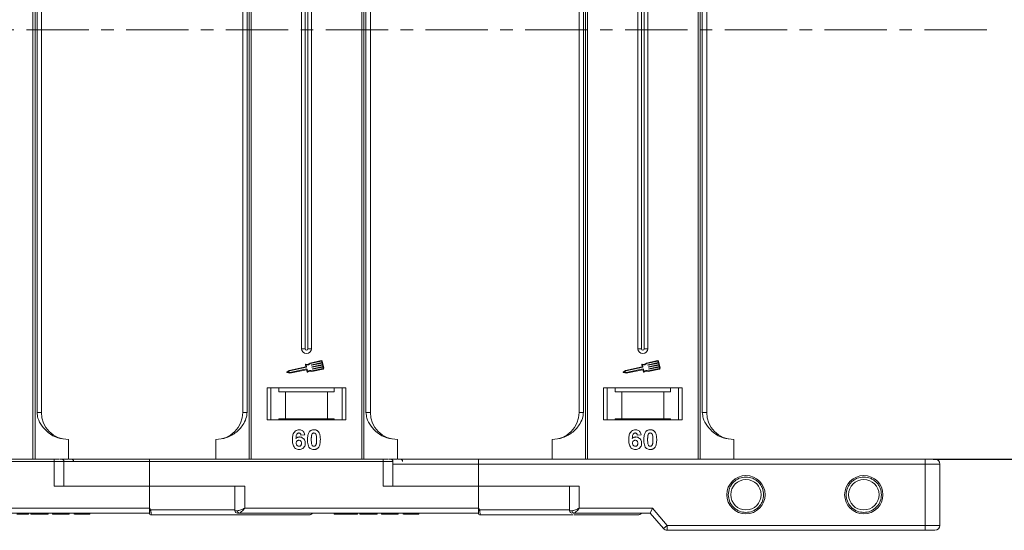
# Model space of a CAD drawing. Header units: millimetres. Extents: x -855 to 619, y 109 to 1142.
# Tile 29 of 74: x 247 to 448, y 341 to 445. Entities that reach past the tile are written whole.
import ezdxf

# ---------------------------------------------------------------- set-up
doc = ezdxf.new("R2010")
doc.units = ezdxf.units.MM
doc.linetypes.add('CENTERX2', pattern=[20.32, 12.7, -2.54, 2.54, -2.54])
doc.styles.get("Standard").update_dxf_attribs({"font": '仿宋_GB2312.ttf', "width": 0.8})
doc.dimstyles.new('副本 ISO-45.1', dxfattribs={"dimtxt": 10, "dimasz": 9, "dimexe": 6.5, "dimexo": 0.625, "dimgap": 2.5, "dimtad": 1, "dimdsep": 46, "dimtxsty": 'Standard', "dimcen": 2.5, "dimadec": 0, "dimazin": 0, "dimtfac": 1, "dimtmove": 0, "dimatfit": 3, "dimfxl": 0, "dimarcsym": 0})

# ---------------------------------------------------------------- blocks, each defined once
blk = doc.blocks.new('*D3062')
at = {"color": 0, "lineweight": -2}
for p, q in [((433.1, 530.1), (486.59, 530.1)), ((480.09, 364.1), (480.09, 521.1)), ((433.1, 355.1), (486.59, 355.1))]:
    blk.add_line(p, q, dxfattribs=at)
at = {"color": 0, "lineweight": 9}
for points in [[(478.59, 521.1), (481.59, 521.1), (480.09, 530.1)], [(478.59, 364.1), (481.59, 364.1), (480.09, 355.1)]]:
    blk.add_solid(points, dxfattribs=at)
at = {"layer": 'Defpoints', "color": 0, "lineweight": 9}
for p in [(432.48, 530.1), (480.09, 530.1), (432.48, 355.1)]:
    blk.add_point(p, dxfattribs=at)
at = {"color": 0, "lineweight": 9, "insert": (472.59, 442.6), "char_height": 10, "attachment_point": 5, "rotation": 90}
blk.add_mtext('175', dxfattribs=at)

msp = doc.modelspace()

# ---------------------------------------------------------------- linework, layer by layer
at = {"color": 7, "linetype": 'Continuous', "lineweight": 15}
for p, q in [((249.768, 530.098), (249.768, 442.598)), ((250.187, 442.598), (250.187, 530.098)), ((293.773, 530.098), (293.773, 442.598)), ((294.192, 442.598), (294.192, 530.098)), ((316.768, 530.098), (316.768, 442.598)), ((317.187, 442.598), (317.187, 530.098)), ((362.273, 530.098), (362.273, 442.598)), ((362.692, 442.598), (362.692, 530.098)), ((385.268, 530.098), (385.268, 442.598)), ((385.687, 442.598), (385.687, 530.098)), ((250.594, 520.598), (250.594, 442.598)), ((251.48, 442.598), (251.48, 520.598)), ((292.48, 520.598), (292.48, 442.598)), ((293.365, 442.598), (293.365, 520.598)), ((317.594, 520.598), (317.594, 442.598)), ((318.48, 442.598), (318.48, 520.598)), ((360.98, 520.598), (360.98, 442.598)), ((361.865, 442.598), (361.865, 520.598)), ((386.094, 520.598), (386.094, 442.598)), ((386.98, 442.598), (386.98, 520.598)), ((304.48, 507.598), (304.48, 442.598)), ((305.195, 507.598), (305.195, 442.598)), ((305.765, 442.598), (305.765, 507.598)), ((306.48, 442.598), (306.48, 507.598)), ((372.98, 507.598), (372.98, 442.598)), ((373.695, 507.598), (373.695, 442.598)), ((374.265, 442.598), (374.265, 507.598)), ((374.98, 442.598), (374.98, 507.598)), ((249.768, 442.598), (249.768, 355.098)), ((250.187, 355.098), (250.187, 442.598)), ((250.594, 442.598), (250.594, 364.598)), ((251.48, 364.598), (251.48, 442.598)), ((292.48, 442.598), (292.48, 364.598)), ((293.365, 364.598), (293.365, 442.598)), ((293.773, 442.598), (293.773, 355.098)), ((294.192, 355.098), (294.192, 442.598)), ((304.48, 442.598), (304.48, 377.598)), ((305.195, 442.598), (305.195, 377.598)), ((305.765, 377.598), (305.765, 442.598)), ((306.48, 377.598), (306.48, 442.598)), ((316.768, 442.598), (316.768, 355.098)), ((317.187, 355.098), (317.187, 442.598)), ((317.594, 442.598), (317.594, 364.598)), ((318.48, 364.598), (318.48, 442.598)), ((360.98, 442.598), (360.98, 364.598)), ((361.865, 364.598), (361.865, 442.598)), ((362.273, 442.598), (362.273, 355.098)), ((362.692, 355.098), (362.692, 442.598)), ((372.98, 442.598), (372.98, 377.598)), ((373.695, 442.598), (373.695, 377.598)), ((374.265, 377.598), (374.265, 442.598)), ((374.98, 377.598), (374.98, 442.598)), ((385.268, 442.598), (385.268, 355.098)), ((385.687, 355.098), (385.687, 442.598)), ((386.094, 442.598), (386.094, 364.598)), ((386.98, 364.598), (386.98, 442.598)), ((305.195, 377.598), (304.48, 377.598)), ((306.48, 377.598), (305.765, 377.598)), ((373.695, 377.598), (372.98, 377.598)), ((374.98, 377.598), (374.265, 377.598)), ((308.476, 375.164), (306.198, 374.683)), ((308.501, 375.05), (306.258, 374.576)), ((308.619, 374.774), (308.57, 375.004)), ((308.976, 373.65), (308.685, 375.029)), ((376.976, 375.164), (374.698, 374.683)), ((377.001, 375.05), (374.758, 374.576)), ((377.119, 374.774), (377.07, 375.004)), ((377.476, 373.65), (377.185, 375.029)), ((301.971, 373.19), (301.469, 372.839)), ((302.019, 373.08), (301.649, 372.822)), ((305.369, 373.908), (301.971, 373.19)), ((305.48, 373.811), (302.019, 373.08)), ((302.091, 372.735), (305.553, 373.466)), ((302.092, 372.615), (305.462, 373.327)), ((305.275, 374.352), (305.369, 373.908)), ((305.409, 374.29), (305.503, 373.846)), ((305.497, 373.305), (305.585, 372.889)), ((305.587, 373.444), (305.681, 373)), ((306.526, 374.242), (306.513, 374.3)), ((306.536, 374.334), (308.619, 374.774)), ((308.643, 374.66), (306.56, 374.22)), ((306.562, 372.959), (308.84, 373.441)), ((306.573, 373.082), (308.816, 373.556)), ((306.611, 373.84), (306.598, 373.897)), ((306.621, 373.932), (308.704, 374.372)), ((308.728, 374.257), (306.645, 373.817)), ((306.696, 373.438), (306.683, 373.495)), ((306.706, 373.53), (308.789, 373.97)), ((308.813, 373.855), (306.73, 373.415)), ((308.704, 374.372), (308.643, 374.66)), ((308.789, 373.97), (308.728, 374.257)), ((308.861, 373.625), (308.813, 373.855)), ((370.471, 373.19), (369.969, 372.839)), ((370.519, 373.08), (370.149, 372.822)), ((373.869, 373.908), (370.471, 373.19)), ((373.98, 373.811), (370.519, 373.08)), ((370.591, 372.735), (374.053, 373.466)), ((370.592, 372.615), (373.962, 373.327)), ((373.775, 374.352), (373.869, 373.908)), ((373.909, 374.29), (374.003, 373.846)), ((373.997, 373.305), (374.085, 372.889)), ((374.087, 373.444), (374.181, 373)), ((375.026, 374.242), (375.013, 374.3)), ((375.036, 374.334), (377.119, 374.774)), ((377.143, 374.66), (375.06, 374.22)), ((375.062, 372.959), (377.34, 373.441)), ((375.073, 373.082), (377.316, 373.556)), ((375.111, 373.84), (375.098, 373.897)), ((375.121, 373.932), (377.204, 374.372)), ((377.228, 374.257), (375.145, 373.817)), ((375.196, 373.438), (375.183, 373.495)), ((375.206, 373.53), (377.289, 373.97)), ((377.313, 373.855), (375.23, 373.415)), ((377.204, 374.372), (377.143, 374.66)), ((377.289, 373.97), (377.228, 374.257)), ((377.361, 373.625), (377.313, 373.855)), ((301.491, 372.733), (302.092, 372.615)), ((301.649, 372.822), (302.091, 372.735)), ((369.991, 372.733), (370.592, 372.615)), ((370.149, 372.822), (370.591, 372.735)), ((313.48, 369.598), (297.48, 369.598)), ((297.48, 369.598), (297.48, 363.098)), ((298.23, 363.098), (298.23, 369.598)), ((299.866, 369.598), (299.866, 368.798)), ((311.093, 368.798), (311.093, 369.598)), ((312.73, 369.598), (312.73, 363.098)), ((313.48, 363.098), (313.48, 369.598)), ((381.98, 369.598), (365.98, 369.598)), ((365.98, 369.598), (365.98, 363.098)), ((366.73, 369.598), (366.73, 363.098)), ((368.366, 368.798), (368.366, 369.598)), ((379.593, 369.598), (379.593, 368.798)), ((381.23, 363.098), (381.23, 369.598)), ((381.98, 363.098), (381.98, 369.598)), ((299.866, 368.798), (301.23, 368.798)), ((301.23, 368.798), (301.23, 363.298)), ((301.23, 368.798), (309.73, 368.798)), ((309.73, 363.298), (309.73, 368.798)), ((309.73, 368.798), (311.093, 368.798)), ((369.73, 368.798), (368.366, 368.798)), ((369.73, 363.298), (369.73, 368.798)), ((378.23, 368.798), (369.73, 368.798)), ((378.23, 368.798), (378.23, 363.298)), ((379.593, 368.798), (378.23, 368.798)), ((250.594, 364.598), (251.48, 364.598)), ((292.48, 364.598), (293.365, 364.598)), ((297.48, 363.098), (313.48, 363.098)), ((301.23, 363.298), (299.866, 363.298)), ((299.866, 363.098), (299.866, 363.298)), ((301.23, 363.298), (309.73, 363.298)), ((311.093, 363.298), (309.73, 363.298)), ((311.093, 363.298), (311.093, 363.098)), ((317.594, 364.598), (318.48, 364.598)), ((360.98, 364.598), (361.865, 364.598)), ((365.98, 363.098), (381.98, 363.098)), ((368.366, 363.298), (369.73, 363.298)), ((368.366, 363.098), (368.366, 363.298)), ((369.73, 363.298), (378.23, 363.298)), ((378.23, 363.298), (379.593, 363.298)), ((379.593, 363.298), (379.593, 363.098)), ((386.094, 364.598), (386.98, 364.598)), ((256.98, 359.098), (256.98, 355.098)), ((286.98, 355.098), (286.98, 359.098)), ((305.121, 360.054), (304.352, 359.97)), ((323.98, 359.098), (323.98, 355.098)), ((355.48, 355.098), (355.48, 359.098)), ((373.621, 360.054), (372.852, 359.97)), ((392.48, 359.098), (392.48, 355.098)), ((254.068, 355.098), (206.48, 355.098)), ((254.068, 354.598), (254.068, 355.098)), ((255.206, 355.098), (256.98, 355.098)), ((273.48, 354.598), (273.48, 355.098)), ((321.068, 355.098), (273.48, 355.098)), ((321.068, 354.598), (321.068, 355.098)), ((322.206, 355.098), (323.98, 355.098)), ((340.48, 355.098), (340.48, 354.098)), ((340.48, 355.098), (431.48, 355.098)), ((431.48, 354.098), (431.48, 355.098)), ((206.48, 354.598), (254.068, 354.598)), ((254.068, 354.598), (254.068, 349.598)), ((254.068, 354.598), (256.068, 354.598)), ((256.068, 349.598), (256.068, 354.598)), ((256.068, 354.598), (273.48, 354.598)), ((273.48, 349.598), (273.48, 354.598)), ((273.48, 354.598), (321.068, 354.598)), ((321.068, 354.598), (321.068, 349.598)), ((321.068, 354.598), (323.068, 354.598)), ((323.068, 349.598), (323.068, 354.598)), ((323.068, 354.098), (340.48, 354.098)), ((340.48, 349.598), (340.48, 354.098)), ((340.48, 354.098), (431.48, 354.098)), ((431.48, 354.098), (431.48, 341.598)), ((431.48, 354.098), (434.48, 354.098)), ((434.48, 341.598), (434.48, 354.098)), ((254.068, 349.598), (273.48, 349.598)), ((273.48, 349.598), (273.48, 345.098)), ((292.892, 349.598), (273.48, 349.598)), ((290.892, 349.598), (290.892, 344.598)), ((292.892, 345.098), (292.892, 349.598)), ((321.068, 349.598), (340.48, 349.598)), ((361.043, 349.598), (340.48, 349.598)), ((340.48, 349.598), (340.48, 345.098)), ((359.043, 349.598), (359.043, 344.598)), ((361.043, 345.098), (361.043, 349.598)), ((273.48, 345.098), (225.892, 345.098)), ((273.48, 345.098), (273.714, 344.748)), ((340.48, 345.098), (292.892, 345.098)), ((340.48, 345.098), (340.714, 344.748)), ((375.94, 345.098), (361.043, 345.098)), ((375.48, 344.098), (375.94, 345.098)), ((378.94, 341.598), (375.94, 345.098)), ((224.774, 344.098), (273.48, 344.098)), ((248.852, 344.098), (248.852, 343.898)), ((249.364, 343.898), (249.364, 344.098)), ((249.364, 343.898), (252.89, 343.898)), ((252.89, 344.098), (252.89, 343.898)), ((253.723, 344.098), (253.723, 343.898)), ((253.723, 343.898), (254.044, 343.898)), ((254.044, 344.098), (254.044, 343.898)), ((254.044, 343.898), (256.159, 343.898)), ((256.159, 343.898), (256.159, 344.098)), ((256.159, 343.898), (257.121, 343.898)), ((257.121, 344.098), (257.121, 343.898)), ((258.147, 344.098), (258.147, 343.898)), ((258.256, 344.098), (258.256, 343.898)), ((259.807, 344.098), (259.807, 343.898)), ((261.352, 344.098), (261.352, 343.898)), ((273.714, 344.748), (290.892, 344.748)), ((273.83, 343.748), (273.83, 343.748)), ((290.892, 344.598), (291.401, 344.598)), ((291.774, 344.098), (340.48, 344.098)), ((311.108, 344.098), (311.108, 343.898)), ((313.473, 343.898), (313.473, 344.098)), ((315.852, 344.098), (315.852, 343.898)), ((316.364, 343.898), (316.364, 344.098)), ((316.364, 343.898), (319.89, 343.898)), ((319.89, 344.098), (319.89, 343.898)), ((320.723, 344.098), (320.723, 343.898)), ((320.723, 343.898), (321.044, 343.898)), ((321.044, 344.098), (321.044, 343.898)), ((321.044, 343.898), (323.159, 343.898)), ((323.159, 343.898), (323.159, 344.098)), ((323.159, 343.898), (324.121, 343.898)), ((324.121, 344.098), (324.121, 343.898)), ((325.147, 344.098), (325.147, 343.898)), ((325.256, 344.098), (325.256, 343.898)), ((326.807, 344.098), (326.807, 343.898)), ((328.352, 344.098), (328.352, 343.898)), ((340.714, 344.748), (359.043, 344.748)), ((340.83, 343.748), (340.83, 343.748)), ((359.552, 344.598), (359.043, 344.598)), ((359.713, 344.098), (359.925, 344.098)), ((359.925, 344.098), (375.48, 344.098)), ((375.48, 344.098), (378.181, 340.947)), ((378.181, 340.947), (378.94, 341.598)), ((431.48, 341.598), (378.94, 341.598)), ((378.94, 341.598), (378.94, 340.598)), ((431.48, 341.598), (434.48, 341.598)), ((431.48, 340.598), (431.48, 341.598)), ((378.94, 340.598), (431.48, 340.598))]:
    msp.add_line(p, q, dxfattribs=at)
at = {"color": 1, "linetype": 'CENTERX2', "lineweight": 13}
msp.add_line((444.01, 442.598), (-394.073, 442.598), dxfattribs=at)
at = {"color": 7, "linetype": 'Continuous', "lineweight": 15}
for centre, radius in [((394.98, 347.848), 3.9), ((394.98, 347.848), 3.1), ((418.98, 347.848), 3.9), ((418.98, 347.848), 3.1)]:
    msp.add_circle(centre, radius, dxfattribs=at)
for centre, radius, start, end in [((305.48, 377.598), 1, 180, 0), ((305.48, 377.598), 0.285, 180, 0), ((373.98, 377.598), 1, 180, 0), ((373.98, 377.598), 0.285, 180, 0), ((308.513, 374.992), 0.176, 11.9297, 101.9297), ((308.513, 374.992), 0.0587, 11.9297, 101.9297), ((377.013, 374.992), 0.176, 11.9297, 101.9297), ((377.013, 374.992), 0.0587, 11.9297, 101.9297), ((305.333, 374.365), 0.0587, 76.41469, 191.9297), ((305.552, 375.27), 0.873, 256.41469, 317.74736), ((305.552, 375.27), 0.99, 261.69305, 315.48899), ((305.468, 373.299), 0.0294, 11.9297, 101.9297), ((305.474, 373.84), 0.0294, 281.9297, 11.9297), ((305.559, 373.438), 0.0294, 11.9297, 101.9297), ((306.208, 372.161), 0.873, 66.11204, 127.44471), ((306.208, 372.161), 0.99, 68.37041, 122.16635), ((306.542, 374.306), 0.0294, 101.9297, 191.9297), ((306.554, 374.248), 0.0294, 191.9297, 281.9297), ((306.627, 373.904), 0.0294, 101.9297, 191.9297), ((306.639, 373.846), 0.0294, 191.9297, 281.9297), ((306.712, 373.501), 0.0294, 101.9297, 191.9297), ((306.724, 373.444), 0.0294, 191.9297, 281.9297), ((308.804, 373.613), 0.0587, 281.9297, 11.9297), ((308.804, 373.613), 0.176, 281.9297, 11.9297), ((373.833, 374.365), 0.0587, 76.41469, 191.9297), ((374.052, 375.27), 0.873, 256.41469, 317.74736), ((374.052, 375.27), 0.99, 261.69305, 315.48899), ((373.968, 373.299), 0.0294, 11.9297, 101.9297), ((373.974, 373.84), 0.0294, 281.9297, 11.9297), ((374.059, 373.438), 0.0294, 11.9297, 101.9297), ((374.708, 372.161), 0.873, 66.11204, 127.44471), ((374.708, 372.161), 0.99, 68.37041, 122.16635), ((375.042, 374.306), 0.0294, 101.9297, 191.9297), ((375.054, 374.248), 0.0294, 191.9297, 281.9297), ((375.127, 373.904), 0.0294, 101.9297, 191.9297), ((375.139, 373.846), 0.0294, 191.9297, 281.9297), ((375.212, 373.501), 0.0294, 101.9297, 191.9297), ((375.224, 373.444), 0.0294, 191.9297, 281.9297), ((377.304, 373.613), 0.0587, 281.9297, 11.9297), ((377.304, 373.613), 0.176, 281.9297, 11.9297), ((301.502, 372.791), 0.0587, 124.95116, 258.90824), ((305.642, 372.901), 0.0587, 191.9297, 307.44471), ((370.002, 372.791), 0.0587, 124.95116, 258.90824), ((374.142, 372.901), 0.0587, 191.9297, 307.44471), ((256.98, 364.598), 5.5, 180, 270), ((286.98, 364.598), 5.5, 270, 0), ((323.98, 364.598), 5.5, 180, 270), ((355.48, 364.598), 5.5, 270, 0), ((392.48, 364.598), 5.5, 180, 270), ((255.568, 354.598), 0.5, 0, 90), ((257.551, 354.598), 0.5, 0, 90), ((322.568, 354.598), 0.5, 0, 90), ((324.551, 354.598), 0.5, 0, 90), ((433.48, 354.098), 1, 0, 90), ((237.936, 411.675), 75.89, 297.92809, 298.12821), ((273.83, 344.098), 0.35, 180.00041, 270.00191), ((291.392, 344.598), 0.5, 180, 270), ((291.848, 344.542), 0.451, 172.91869, 260.47981), ((305.98, 344.748), 1, 270, 319.04573), ((304.936, 411.675), 75.89, 297.92809, 298.12821), ((340.83, 344.098), 0.35, 180.00041, 270.00191), ((359.543, 344.598), 0.5, 180, 270), ((359.999, 344.542), 0.451, 172.91865, 260.4798), ((372.98, 344.748), 1, 270, 319.04573), ((378.94, 341.598), 1, 220.60129, 270), ((433.48, 341.598), 1, 270, 0)]:
    msp.add_arc(centre, radius, start, end, dxfattribs=at)
for points, knots in [([(250.594, 364.598), (250.638, 364.207), (250.749, 363.208), (251.573, 361.754), (252.943, 360.341), (254.808, 359.305), (256.258, 359.167), (256.98, 359.098)], [0, 0, 0, 0, 0.1257134, 0.3212757, 0.5244662, 0.763484, 1, 1, 1, 1]), ([(286.98, 359.098), (287.74, 359.174), (289.26, 359.327), (291.282, 360.517), (292.614, 362.067), (293.274, 363.511), (293.341, 364.304), (293.365, 364.598)], [0, 0, 0, 0, 0.24909619, 0.49824278, 0.74520496, 0.90540997, 1, 1, 1, 1]), ([(317.594, 364.598), (317.638, 364.207), (317.749, 363.208), (318.573, 361.754), (319.943, 360.341), (321.808, 359.305), (323.258, 359.167), (323.98, 359.098)], [0, 0, 0, 0, 0.1257134, 0.3212757, 0.5244662, 0.763484, 1, 1, 1, 1]), ([(355.48, 359.098), (356.24, 359.174), (357.76, 359.327), (359.782, 360.517), (361.114, 362.067), (361.774, 363.511), (361.841, 364.304), (361.865, 364.598)], [0, 0, 0, 0, 0.24909619, 0.49824278, 0.74520496, 0.90540997, 1, 1, 1, 1]), ([(386.094, 364.598), (386.138, 364.207), (386.249, 363.208), (387.073, 361.754), (388.443, 360.341), (390.308, 359.305), (391.758, 359.167), (392.48, 359.098)], [0, 0, 0, 0, 0.1257134, 0.3212757, 0.5244662, 0.763484, 1, 1, 1, 1]), ([(302.608, 359.044), (302.611, 359.177), (302.62, 359.579), (302.71, 360.135), (302.989, 360.643), (303.335, 360.946), (303.705, 361.083), (303.939, 361.094), (304.023, 361.098)], [0, 0, 0, 0, 0.1423372, 0.4291269, 0.5899433, 0.7512055, 0.9098946, 1, 1, 1, 1]), ([(304.023, 361.098), (304.159, 361.087), (304.405, 361.068), (304.718, 360.884), (304.959, 360.607), (305.074, 360.31), (305.111, 360.111), (305.121, 360.054)], [0, 0, 0, 0, 0.24269082, 0.43900235, 0.63500599, 0.89505866, 1, 1, 1, 1]), ([(306.081, 360.692), (306.125, 360.742), (306.215, 360.844), (306.384, 360.959), (306.573, 361.042), (306.742, 361.08), (306.883, 361.095), (306.956, 361.097), (306.993, 361.098)], [0, 0, 0, 0, 0.1937762, 0.3936, 0.5878635, 0.7889077, 0.894169, 1, 1, 1, 1]), ([(306.993, 361.098), (307.059, 361.096), (307.194, 361.091), (307.392, 361.047), (307.583, 360.97), (307.727, 360.871), (307.834, 360.773), (307.883, 360.715), (307.908, 360.687)], [0, 0, 0, 0, 0.1926273, 0.3886837, 0.5820134, 0.7832006, 0.8910383, 1, 1, 1, 1]), ([(371.108, 359.044), (371.111, 359.177), (371.12, 359.579), (371.21, 360.135), (371.489, 360.643), (371.835, 360.946), (372.205, 361.083), (372.439, 361.094), (372.523, 361.098)], [0, 0, 0, 0, 0.1423372, 0.4291269, 0.5899433, 0.7512055, 0.9098946, 1, 1, 1, 1]), ([(372.523, 361.098), (372.659, 361.087), (372.905, 361.068), (373.218, 360.884), (373.459, 360.607), (373.574, 360.31), (373.611, 360.111), (373.621, 360.054)], [0, 0, 0, 0, 0.24269082, 0.43900235, 0.63500599, 0.89505866, 1, 1, 1, 1]), ([(374.581, 360.692), (374.625, 360.742), (374.715, 360.844), (374.884, 360.959), (375.073, 361.042), (375.242, 361.08), (375.383, 361.095), (375.456, 361.097), (375.493, 361.098)], [0, 0, 0, 0, 0.1937762, 0.3936, 0.5878635, 0.7889077, 0.894169, 1, 1, 1, 1]), ([(375.493, 361.098), (375.559, 361.096), (375.694, 361.091), (375.892, 361.047), (376.083, 360.97), (376.227, 360.871), (376.334, 360.773), (376.383, 360.715), (376.408, 360.687)], [0, 0, 0, 0, 0.1926273, 0.3886837, 0.5820134, 0.7832006, 0.8910383, 1, 1, 1, 1]), ([(303.965, 357.047), (303.83, 357.057), (303.559, 357.078), (303.199, 357.279), (302.907, 357.584), (302.667, 358.12), (302.612, 358.631), (302.609, 358.986), (302.608, 359.044)], [0, 0, 0, 0, 0.1482689, 0.2976473, 0.4424214, 0.6078512, 0.9356585, 1, 1, 1, 1]), ([(303.925, 360.431), (303.871, 360.426), (303.762, 360.415), (303.61, 360.315), (303.468, 360.143), (303.36, 359.781), (303.335, 359.481), (303.319, 359.276)], [0, 0, 0, 0, 0.1120492, 0.2243802, 0.3701146, 0.5702758, 1, 1, 1, 1]), ([(303.319, 359.276), (303.365, 359.324), (303.46, 359.422), (303.605, 359.514), (303.732, 359.563), (303.831, 359.591), (303.935, 359.607), (304.006, 359.609), (304.042, 359.611)], [0, 0, 0, 0, 0.2436536, 0.4957602, 0.6178923, 0.7415029, 0.8700251, 1, 1, 1, 1]), ([(304.352, 359.97), (304.339, 360.047), (304.32, 360.169), (304.229, 360.314), (304.124, 360.394), (304.016, 360.427), (303.95, 360.43), (303.925, 360.431)], [0, 0, 0, 0, 0.33384, 0.5245467, 0.7163724, 0.8918244, 1, 1, 1, 1]), ([(304.042, 359.611), (304.177, 359.598), (304.45, 359.574), (304.798, 359.358), (305.064, 359.056), (305.205, 358.703), (305.218, 358.459), (305.223, 358.351)], [0, 0, 0, 0, 0.2102159, 0.4219747, 0.6200164, 0.8310369, 1, 1, 1, 1]), ([(305.685, 359.079), (305.687, 359.212), (305.692, 359.515), (305.765, 360.043), (305.906, 360.463), (306.063, 360.669), (306.081, 360.692)], [0, 0, 0, 0, 0.2373811, 0.5389182, 0.9490817, 1, 1, 1, 1]), ([(306.993, 357.047), (306.857, 357.057), (306.586, 357.077), (306.232, 357.275), (305.944, 357.589), (305.71, 358.2), (305.695, 358.72), (305.685, 359.079)], [0, 0, 0, 0, 0.1475277, 0.2965695, 0.43214, 0.6087374, 1, 1, 1, 1]), ([(306.454, 359.071), (306.455, 359.137), (306.456, 359.271), (306.461, 359.451), (306.472, 359.613), (306.486, 359.756), (306.504, 359.898), (306.528, 359.992), (306.54, 360.039)], [0, 0, 0, 0, 0.20527, 0.4106157, 0.5571475, 0.7038444, 0.8514751, 1, 1, 1, 1]), ([(306.993, 357.713), (306.925, 357.721), (306.815, 357.734), (306.686, 357.821), (306.583, 357.971), (306.49, 358.243), (306.46, 358.633), (306.456, 358.924), (306.454, 359.071)], [0, 0, 0, 0, 0.125351, 0.2021974, 0.2791824, 0.4597421, 0.727968, 1, 1, 1, 1]), ([(306.54, 360.039), (306.563, 360.108), (306.602, 360.22), (306.71, 360.346), (306.833, 360.412), (306.932, 360.429), (306.986, 360.431), (306.993, 360.431)], [0, 0, 0, 0, 0.3348035, 0.5425606, 0.750382, 0.9707212, 1, 1, 1, 1]), ([(306.993, 360.431), (307.05, 360.425), (307.151, 360.415), (307.28, 360.341), (307.39, 360.2), (307.49, 359.929), (307.526, 359.532), (307.53, 359.226), (307.531, 359.071)], [0, 0, 0, 0, 0.10564606, 0.18622129, 0.26704196, 0.43154058, 0.71270762, 1, 1, 1, 1]), ([(307.531, 359.071), (307.531, 359.004), (307.53, 358.871), (307.524, 358.69), (307.514, 358.529), (307.5, 358.387), (307.481, 358.245), (307.457, 358.152), (307.445, 358.106)], [0, 0, 0, 0, 0.2059417, 0.4119594, 0.558149, 0.7045024, 0.8518015, 1, 1, 1, 1]), ([(308.3, 359.071), (308.298, 358.937), (308.293, 358.634), (308.222, 358.114), (308.085, 357.691), (307.927, 357.483), (307.905, 357.453)], [0, 0, 0, 0, 0.2366286, 0.5373614, 0.9329864, 1, 1, 1, 1]), ([(307.908, 360.687), (307.947, 360.633), (308.026, 360.523), (308.132, 360.291), (308.222, 359.996), (308.272, 359.665), (308.297, 359.355), (308.299, 359.165), (308.3, 359.071)], [0, 0, 0, 0, 0.118432, 0.2393289, 0.4494336, 0.6641784, 0.8318201, 1, 1, 1, 1]), ([(372.465, 357.047), (372.33, 357.057), (372.059, 357.078), (371.699, 357.279), (371.407, 357.584), (371.167, 358.12), (371.112, 358.631), (371.109, 358.986), (371.108, 359.044)], [0, 0, 0, 0, 0.1482689, 0.2976473, 0.4424214, 0.6078512, 0.9356585, 1, 1, 1, 1]), ([(372.425, 360.431), (372.371, 360.426), (372.262, 360.415), (372.11, 360.315), (371.968, 360.143), (371.86, 359.781), (371.835, 359.481), (371.819, 359.276)], [0, 0, 0, 0, 0.1120492, 0.2243802, 0.3701146, 0.5702758, 1, 1, 1, 1]), ([(371.819, 359.276), (371.865, 359.324), (371.96, 359.422), (372.105, 359.514), (372.232, 359.563), (372.331, 359.591), (372.435, 359.607), (372.506, 359.609), (372.542, 359.611)], [0, 0, 0, 0, 0.2436536, 0.4957602, 0.6178923, 0.7415029, 0.8700251, 1, 1, 1, 1]), ([(372.852, 359.97), (372.839, 360.047), (372.82, 360.169), (372.729, 360.314), (372.624, 360.394), (372.516, 360.427), (372.45, 360.43), (372.425, 360.431)], [0, 0, 0, 0, 0.33384, 0.5245467, 0.7163724, 0.8918244, 1, 1, 1, 1]), ([(372.542, 359.611), (372.677, 359.598), (372.95, 359.574), (373.298, 359.358), (373.564, 359.056), (373.705, 358.703), (373.718, 358.459), (373.723, 358.351)], [0, 0, 0, 0, 0.2102159, 0.4219747, 0.6200164, 0.8310369, 1, 1, 1, 1]), ([(374.185, 359.079), (374.187, 359.212), (374.192, 359.515), (374.265, 360.043), (374.406, 360.463), (374.563, 360.669), (374.581, 360.692)], [0, 0, 0, 0, 0.2373811, 0.5389182, 0.9490817, 1, 1, 1, 1]), ([(375.493, 357.047), (375.357, 357.057), (375.086, 357.077), (374.732, 357.275), (374.444, 357.589), (374.21, 358.2), (374.195, 358.72), (374.185, 359.079)], [0, 0, 0, 0, 0.1475277, 0.2965695, 0.43214, 0.6087374, 1, 1, 1, 1]), ([(374.954, 359.071), (374.955, 359.137), (374.956, 359.271), (374.961, 359.451), (374.972, 359.613), (374.986, 359.756), (375.004, 359.898), (375.028, 359.992), (375.04, 360.039)], [0, 0, 0, 0, 0.20527, 0.4106157, 0.5571475, 0.7038444, 0.8514751, 1, 1, 1, 1]), ([(375.493, 357.713), (375.425, 357.721), (375.315, 357.734), (375.186, 357.821), (375.083, 357.971), (374.99, 358.243), (374.96, 358.633), (374.956, 358.924), (374.954, 359.071)], [0, 0, 0, 0, 0.125351, 0.2021974, 0.2791824, 0.4597421, 0.727968, 1, 1, 1, 1]), ([(375.04, 360.039), (375.063, 360.108), (375.102, 360.22), (375.21, 360.346), (375.333, 360.412), (375.432, 360.429), (375.486, 360.431), (375.493, 360.431)], [0, 0, 0, 0, 0.3348035, 0.5425606, 0.750382, 0.9707212, 1, 1, 1, 1]), ([(375.493, 360.431), (375.55, 360.425), (375.651, 360.415), (375.78, 360.341), (375.89, 360.2), (375.99, 359.929), (376.026, 359.532), (376.03, 359.226), (376.031, 359.071)], [0, 0, 0, 0, 0.10564606, 0.18622129, 0.26704196, 0.43154058, 0.71270762, 1, 1, 1, 1]), ([(376.031, 359.071), (376.031, 359.004), (376.03, 358.871), (376.024, 358.69), (376.014, 358.529), (376, 358.387), (375.981, 358.245), (375.957, 358.152), (375.945, 358.106)], [0, 0, 0, 0, 0.2059417, 0.4119594, 0.558149, 0.7045024, 0.8518015, 1, 1, 1, 1]), ([(376.8, 359.071), (376.798, 358.937), (376.793, 358.634), (376.722, 358.114), (376.585, 357.691), (376.427, 357.483), (376.405, 357.453)], [0, 0, 0, 0, 0.2366286, 0.5373614, 0.9329864, 1, 1, 1, 1]), ([(376.408, 360.687), (376.447, 360.633), (376.526, 360.523), (376.632, 360.291), (376.722, 359.996), (376.772, 359.665), (376.797, 359.355), (376.799, 359.165), (376.8, 359.071)], [0, 0, 0, 0, 0.118432, 0.2393289, 0.4494336, 0.6641784, 0.8318201, 1, 1, 1, 1]), ([(303.377, 358.369), (303.382, 358.451), (303.39, 358.587), (303.481, 358.757), (303.604, 358.865), (303.752, 358.934), (303.86, 358.941), (303.912, 358.944)], [0, 0, 0, 0, 0.27672092, 0.45687046, 0.63700743, 0.8240683, 1, 1, 1, 1]), ([(303.95, 357.713), (303.882, 357.72), (303.746, 357.735), (303.57, 357.852), (303.444, 358.009), (303.386, 358.191), (303.38, 358.311), (303.377, 358.369)], [0, 0, 0, 0, 0.2079047, 0.4199807, 0.6306256, 0.821735, 1, 1, 1, 1]), ([(303.912, 358.944), (303.979, 358.939), (304.105, 358.929), (304.265, 358.834), (304.384, 358.699), (304.446, 358.515), (304.451, 358.382), (304.454, 358.312)], [0, 0, 0, 0, 0.2137567, 0.3949441, 0.5765849, 0.7773109, 1, 1, 1, 1]), ([(304.454, 358.312), (304.45, 358.226), (304.444, 358.088), (304.371, 357.909), (304.26, 357.8), (304.116, 357.726), (304.009, 357.718), (303.95, 357.713)], [0, 0, 0, 0, 0.28869741, 0.46355259, 0.63994173, 0.80180841, 1, 1, 1, 1]), ([(305.223, 358.351), (305.216, 358.217), (305.2, 357.947), (305.034, 357.565), (304.749, 357.266), (304.376, 357.075), (304.102, 357.056), (303.965, 357.047)], [0, 0, 0, 0, 0.1978309, 0.3972998, 0.5989102, 0.7987412, 1, 1, 1, 1]), ([(307.445, 358.106), (307.422, 358.037), (307.384, 357.925), (307.277, 357.8), (307.155, 357.734), (307.056, 357.716), (307.001, 357.714), (306.993, 357.713)], [0, 0, 0, 0, 0.3336776, 0.5404125, 0.7472639, 0.9612091, 1, 1, 1, 1]), ([(307.905, 357.453), (307.86, 357.403), (307.77, 357.301), (307.601, 357.185), (307.412, 357.102), (307.243, 357.064), (307.102, 357.049), (307.029, 357.047), (306.993, 357.047)], [0, 0, 0, 0, 0.1937693, 0.3935642, 0.587886, 0.7891312, 0.8942826, 1, 1, 1, 1]), ([(371.877, 358.369), (371.882, 358.451), (371.89, 358.587), (371.981, 358.757), (372.104, 358.865), (372.252, 358.934), (372.36, 358.941), (372.412, 358.944)], [0, 0, 0, 0, 0.27672092, 0.45687046, 0.63700743, 0.8240683, 1, 1, 1, 1]), ([(372.45, 357.713), (372.382, 357.72), (372.246, 357.735), (372.07, 357.852), (371.944, 358.009), (371.886, 358.191), (371.88, 358.311), (371.877, 358.369)], [0, 0, 0, 0, 0.2079047, 0.4199807, 0.6306256, 0.821735, 1, 1, 1, 1]), ([(372.412, 358.944), (372.479, 358.939), (372.605, 358.929), (372.765, 358.834), (372.884, 358.699), (372.946, 358.515), (372.951, 358.382), (372.954, 358.312)], [0, 0, 0, 0, 0.2137567, 0.3949441, 0.5765849, 0.7773109, 1, 1, 1, 1]), ([(372.954, 358.312), (372.95, 358.226), (372.944, 358.088), (372.871, 357.909), (372.76, 357.8), (372.616, 357.726), (372.509, 357.718), (372.45, 357.713)], [0, 0, 0, 0, 0.28869741, 0.46355259, 0.63994173, 0.80180841, 1, 1, 1, 1]), ([(373.723, 358.351), (373.716, 358.217), (373.7, 357.947), (373.534, 357.565), (373.249, 357.266), (372.876, 357.075), (372.602, 357.056), (372.465, 357.047)], [0, 0, 0, 0, 0.1978309, 0.3972998, 0.5989102, 0.7987412, 1, 1, 1, 1]), ([(375.945, 358.106), (375.922, 358.037), (375.884, 357.925), (375.777, 357.8), (375.655, 357.734), (375.556, 357.716), (375.501, 357.714), (375.493, 357.713)], [0, 0, 0, 0, 0.3336776, 0.5404125, 0.7472639, 0.9612091, 1, 1, 1, 1]), ([(376.405, 357.453), (376.36, 357.403), (376.27, 357.301), (376.101, 357.185), (375.912, 357.102), (375.743, 357.064), (375.602, 357.049), (375.529, 357.047), (375.493, 357.047)], [0, 0, 0, 0, 0.1937693, 0.3935642, 0.587886, 0.7891312, 0.8942826, 1, 1, 1, 1]), ([(255.031, 355.098), (254.989, 355.098), (254.84, 355.098), (254.503, 355.098), (254.211, 355.098), (254.068, 355.098)], [0, 0, 0, 0, 0.1658977, 0.5921255, 1, 1, 1, 1]), ([(273.48, 355.098), (272.139, 355.098), (269.415, 355.098), (265.328, 355.098), (261.603, 355.098), (258.866, 355.098), (257.534, 355.098), (257.155, 355.098)], [0, 0, 0, 0, 0.2353272, 0.4779523, 0.7274109, 0.9224047, 1, 1, 1, 1]), ([(322.031, 355.098), (321.989, 355.098), (321.84, 355.098), (321.503, 355.098), (321.211, 355.098), (321.068, 355.098)], [0, 0, 0, 0, 0.1658977, 0.5921255, 1, 1, 1, 1]), ([(324.128, 355.098), (324.591, 355.098), (325.992, 355.098), (328.782, 355.098), (332.451, 355.098), (336.476, 355.098), (339.159, 355.098), (340.48, 355.098)], [0, 0, 0, 0, 0.0946691, 0.2860776, 0.5308835, 0.7690229, 1, 1, 1, 1]), ([(431.48, 355.098), (431.731, 355.098), (432.12, 355.098), (432.586, 355.098), (432.904, 355.098), (433.162, 355.098), (433.411, 355.098), (433.453, 355.098), (433.48, 355.098)], [0, 0, 0, 0, 0.2394429, 0.3696359, 0.4999999, 0.6301929, 0.7605571, 1, 1, 1, 1]), ([(391.38, 347.848), (391.428, 348.3), (391.503, 348.999), (391.951, 349.839), (392.416, 350.411), (392.989, 350.879), (393.828, 351.313), (394.98, 351.535), (396.132, 351.313), (396.97, 350.879), (397.543, 350.411), (398.009, 349.839), (398.457, 349), (398.531, 348.3), (398.58, 347.848)], [0, 0, 0, 0, 0.1197215, 0.184837, 0.25, 0.3151155, 0.3802785, 0.5, 0.6197215, 0.684837, 0.75, 0.8151155, 0.8802785, 1, 1, 1, 1]), ([(415.38, 347.848), (415.428, 348.3), (415.503, 348.999), (415.951, 349.839), (416.416, 350.411), (416.989, 350.879), (417.828, 351.313), (418.98, 351.535), (420.132, 351.313), (420.97, 350.879), (421.543, 350.411), (422.009, 349.839), (422.457, 349), (422.531, 348.3), (422.58, 347.848)], [0, 0, 0, 0, 0.1197215, 0.184837, 0.25, 0.3151155, 0.3802785, 0.5, 0.6197215, 0.684837, 0.75, 0.8151155, 0.8802785, 1, 1, 1, 1]), ([(398.58, 347.848), (398.531, 347.395), (398.457, 346.696), (398.009, 345.857), (397.543, 345.285), (396.971, 344.817), (396.132, 344.383), (394.98, 344.16), (393.828, 344.383), (392.989, 344.817), (392.416, 345.285), (391.951, 345.857), (391.503, 346.696), (391.428, 347.395), (391.38, 347.848)], [0, 0, 0, 0, 0.1197215, 0.184837, 0.25, 0.3151155, 0.3802785, 0.5, 0.6197215, 0.684837, 0.75, 0.8151155, 0.8802785, 1, 1, 1, 1]), ([(422.58, 347.848), (422.531, 347.395), (422.457, 346.696), (422.009, 345.857), (421.543, 345.285), (420.971, 344.817), (420.132, 344.383), (418.98, 344.16), (417.828, 344.383), (416.989, 344.817), (416.416, 345.285), (415.951, 345.857), (415.503, 346.696), (415.428, 347.395), (415.38, 347.848)], [0, 0, 0, 0, 0.1197215, 0.184837, 0.25, 0.3151155, 0.3802785, 0.5, 0.6197215, 0.684837, 0.75, 0.8151155, 0.8802785, 1, 1, 1, 1]), ([(291.401, 344.598), (291.496, 344.608), (291.705, 344.629), (292.204, 344.801), (292.622, 344.981), (292.892, 345.098)], [0, 0, 0, 0, 0.2270634, 0.5015869, 1, 1, 1, 1]), ([(292.892, 345.098), (292.785, 344.975), (292.574, 344.73), (292.264, 344.4), (291.985, 344.15), (291.841, 344.115), (291.774, 344.098)], [0, 0, 0, 0, 0.2515188, 0.50178442, 0.76563227, 1, 1, 1, 1]), ([(359.552, 344.598), (359.647, 344.608), (359.856, 344.629), (360.355, 344.801), (360.773, 344.981), (361.043, 345.098)], [0, 0, 0, 0, 0.2270634, 0.5015869, 1, 1, 1, 1]), ([(361.043, 345.098), (360.937, 344.975), (360.725, 344.73), (360.415, 344.4), (360.136, 344.15), (359.993, 344.115), (359.925, 344.098)], [0, 0, 0, 0, 0.2515188, 0.5017844, 0.7656323, 1, 1, 1, 1]), ([(246.473, 343.898), (246.606, 343.898), (247.01, 343.898), (247.67, 343.898), (248.292, 343.898), (248.717, 343.898), (248.842, 343.898), (248.85, 343.898), (248.852, 343.898)], [0, 0, 0, 0, 0.1021706, 0.3092201, 0.51365, 0.6922749, 0.9324126, 1, 1, 1, 1]), ([(258.256, 343.898), (258.31, 343.898), (258.418, 343.898), (258.722, 343.898), (259.187, 343.898), (259.573, 343.898), (259.807, 343.898)], [0, 0, 0, 0, 0.2064605, 0.4135145, 0.6452106, 1, 1, 1, 1]), ([(259.807, 343.898), (259.941, 343.898), (260.245, 343.898), (260.697, 343.898), (261.056, 343.898), (261.31, 343.898), (261.335, 343.898), (261.352, 343.898)], [0, 0, 0, 0, 0.1552919, 0.3531453, 0.543243, 0.704067, 1, 1, 1, 1]), ([(273.48, 344.098), (273.48, 344.109), (273.48, 344.131), (273.48, 344.303), (273.48, 344.489), (273.48, 344.605), (273.48, 344.623)], [0, 0, 0, 0, 0.3133566, 0.6267132, 0.9400698, 1, 1, 1, 1]), ([(273.714, 344.748), (273.731, 344.691), (273.768, 344.568), (273.797, 344.382), (273.816, 344.2), (273.828, 344.017), (273.83, 343.871), (273.831, 343.768), (273.83, 343.755), (273.83, 343.748)], [0, 0, 0, 0, 0.11199725, 0.24484387, 0.3691679, 0.50089869, 0.68753328, 0.82813816, 1, 1, 1, 1]), ([(273.83, 343.748), (275.143, 343.748), (277.809, 343.748), (281.798, 343.748), (285.441, 343.748), (288.677, 343.748), (291.502, 343.748), (294.163, 343.748), (297.442, 343.748), (300.23, 343.748), (302.432, 343.748), (303.903, 343.748), (305.07, 343.748), (305.84, 343.748), (305.934, 343.748), (305.98, 343.748)], [0, 0, 0, 0, 0.077724, 0.157824, 0.2401354, 0.3044544, 0.368763, 0.4344301, 0.5000865, 0.631237, 0.695556, 0.7598646, 0.8421852, 0.9222831, 1, 1, 1, 1]), ([(311.108, 343.898), (311.112, 343.898), (311.122, 343.898), (311.264, 343.898), (311.655, 343.898), (312.229, 343.898), (312.869, 343.898), (313.29, 343.898), (313.473, 343.898)], [0, 0, 0, 0, 0.1018882, 0.3073435, 0.4929627, 0.6786474, 0.8607914, 1, 1, 1, 1]), ([(313.473, 343.898), (313.606, 343.898), (314.01, 343.898), (314.67, 343.898), (315.292, 343.898), (315.717, 343.898), (315.842, 343.898), (315.85, 343.898), (315.852, 343.898)], [0, 0, 0, 0, 0.1021706, 0.3092201, 0.51365, 0.6922749, 0.9324126, 1, 1, 1, 1]), ([(325.256, 343.898), (325.31, 343.898), (325.418, 343.898), (325.722, 343.898), (326.187, 343.898), (326.573, 343.898), (326.807, 343.898)], [0, 0, 0, 0, 0.2064605, 0.4135145, 0.6452106, 1, 1, 1, 1]), ([(326.807, 343.898), (326.941, 343.898), (327.245, 343.898), (327.697, 343.898), (328.056, 343.898), (328.31, 343.898), (328.335, 343.898), (328.352, 343.898)], [0, 0, 0, 0, 0.1552919, 0.3531453, 0.543243, 0.704067, 1, 1, 1, 1]), ([(340.48, 344.098), (340.48, 344.109), (340.48, 344.131), (340.48, 344.303), (340.48, 344.489), (340.48, 344.605), (340.48, 344.623)], [0, 0, 0, 0, 0.3133566, 0.6267132, 0.9400698, 1, 1, 1, 1]), ([(340.714, 344.748), (340.731, 344.691), (340.768, 344.568), (340.797, 344.382), (340.816, 344.2), (340.828, 344.017), (340.83, 343.871), (340.831, 343.768), (340.83, 343.755), (340.83, 343.748)], [0, 0, 0, 0, 0.11199725, 0.24484387, 0.3691679, 0.50089869, 0.68753328, 0.82813816, 1, 1, 1, 1]), ([(340.83, 343.748), (342.143, 343.748), (344.809, 343.748), (348.797, 343.748), (352.444, 343.748), (355.67, 343.748), (358.016, 343.748), (359.295, 343.748), (359.71, 343.748)], [0, 0, 0, 0, 0.1944844, 0.3949143, 0.6008774, 0.7618194, 0.9227353, 1, 1, 1, 1]), ([(359.927, 343.748), (360.332, 343.748), (361.636, 343.748), (364.427, 343.748), (367.233, 343.748), (369.432, 343.748), (370.904, 343.748), (372.069, 343.748), (372.84, 343.748), (372.934, 343.748), (372.98, 343.748)], [0, 0, 0, 0, 0.04950076, 0.15984321, 0.38025524, 0.48835012, 0.59642747, 0.73477581, 0.86938859, 1, 1, 1, 1]), ([(431.48, 340.598), (431.731, 340.598), (432.12, 340.598), (432.586, 340.598), (432.904, 340.598), (433.163, 340.598), (433.412, 340.598), (433.453, 340.598), (433.48, 340.598)], [0, 0, 0, 0, 0.2394429, 0.3698071, 0.5000001, 0.6303641, 0.7605571, 1, 1, 1, 1])]:
    msp.add_open_spline(points, degree=3, knots=knots, dxfattribs=at)
for points in [[(273.48, 344.623), (273.48, 344.699), (273.48, 344.849), (273.48, 345.015), (273.48, 345.098)], [(340.48, 344.623), (340.48, 344.699), (340.48, 344.849), (340.48, 345.015), (340.48, 345.098)], [(291.774, 344.098), (291.664, 344.098), (291.444, 344.098), (291.409, 344.098), (291.392, 344.098)]]:
    msp.add_open_spline(points, degree=3, dxfattribs=at)

# ---------------------------------------------------------------- dimensions: what is measured, and where the dimension line sits
at = {"color": 5, "lineweight": 9}
dim = msp.add_linear_dim(base=(480.085, 530.098), p1=(432.48, 355.098), p2=(432.48, 530.098), angle=90, dimstyle='副本 ISO-45.1', dxfattribs=at)
dim.commit()
dim.dimension.update_dxf_attribs({"geometry": '*D3062', "text_midpoint": (472.585, 442.598)})

doc.saveas('drawing.dxf')
